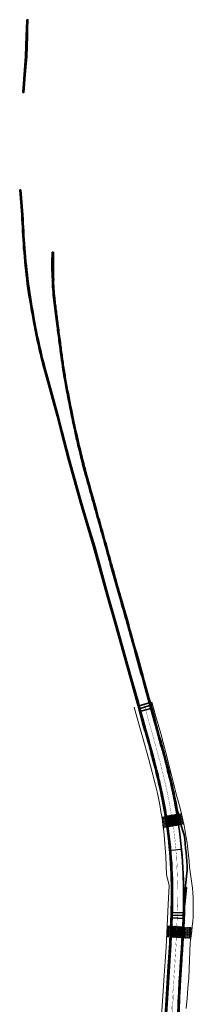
# Model space of a CAD drawing. Header units: metres. Extents: x 116758 to 117229, y 520614 to 524331.
# Tile 6 of 7: x 117063 to 117185, y 521458 to 522154. Entities that reach past the tile are written whole.
import ezdxf

# ---------------------------------------------------------------- set-up
doc = ezdxf.new("R2010")
doc.units = ezdxf.units.M
doc.header["$LTSCALE"] = 0.5
doc.linetypes.add('BK MARKERING 3-3 500', pattern=[12, 6, -6])
for name, color, linetype, lineweight in [('Ns_arceringen', 1, 'Continuous', 18), ('Ns_bermq', 90, 'Continuous', 18), ('Ns_rammelstrookelementen', 1, 'Continuous', 18), ('Ns_verharding', 4, 'Continuous', 35), ('Ns_verharding-asfaltlijn', 4, 'Continuous', 35), ('Ns_verharding-bermblokken', 4, 'Continuous', 35), ('Ns_verharding-rammelstrookelementen', 4, 'Continuous', 35)]:
    doc.layers.add(name, color=color, linetype=linetype, lineweight=lineweight)
for name, color, linetype in [('Ns_markering 0.10 doorgetrokken', 7, 'Continuous'), ('Ns_markering 0.15 doorgetrokken', 7, 'Continuous'), ('Ns_markering 3-3', 7, 'BK MARKERING 3-3 500')]:
    doc.layers.add(name, color=color, linetype=linetype)
pattern_1 = [(0, (0, 0), (0.5, 0.5), [0.6, -0.4]), (90, (0.3, -0.2), (-2, 1e-16), [0.4, -0.6]), (90, (0.8, 0.3), (-2, 1e-16), [0.4, -0.6]), (90, (1.3, -0.1), (-2, 1e-16), [0.2, -0.8]), (90, (1.8, 0.4), (-2, 1e-16), [0.2, -0.8])]

# ---------------------------------------------------------------- blocks, each defined once
blk = doc.blocks.new('sband')
at = {"ltscale": 200}
for p, q in [((-0.2, -0.16), (-0.2, 0.37)), ((-0.1, 0.37), (-0.1, -0.16)), ((0.1, 0.37), (0.1, -0.16)), ((0.2, -0.16), (0.2, 0.37))]:
    blk.add_line(p, q, dxfattribs=at)
blk.add_lwpolyline([(-0.23, 0.37), (0.23, 0.37), (0.23, -0.38), (-0.23, -0.38)], close=True, dxfattribs=at)
for radius in [0.199, 0.1]:
    blk.add_arc((0, -0.16), radius, 180, 360, dxfattribs=at)

msp = doc.modelspace()

# ---------------------------------------------------------------- hatches: boundary and pattern name
at = {"layer": 'Ns_arceringen', "transparency": 33554687}
h = msp.add_hatch(dxfattribs=at)
h.set_pattern_fill('BK-T-6-KANT', color=256, scale=1.5)
h.set_pattern_definition([(86.420635, (116565.12434, 521192.00553), (-0.17340495, 0.349006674), [0.225, -0.45]), (206.420635, (116565.12434, 521192.00553), (-0.21554617, -0.32467643), [0.225, -0.45]), (146.420635, (116565.12434, 521192.00553), (-0.38895112, 0.024330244), [-0.45, 0.225])])
h.paths.add_polyline_path([(117077.81, 521918.09), (117077.01, 521917.97, 0.00784), (117079.51, 521908.23), (117080.31, 521908.36, -0.00786)])
h = msp.add_hatch(dxfattribs=at)
h.set_pattern_fill('BK-T-6-KANT', color=256, scale=1.5)
h.set_pattern_definition([(86.420635, (116565.07065, 521191.97736), (-0.17340495, 0.349006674), [0.225, -0.45]), (206.420635, (116565.07065, 521191.97736), (-0.21554617, -0.32467643), [0.225, -0.45]), (146.420635, (116565.07065, 521191.97736), (-0.38895112, 0.024330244), [-0.45, 0.225])])
edge = h.paths.add_edge_path()
edge.add_arc((117092.59, 521920.26), 1.49, 186.41699, 190.48682)
edge.add_arc((117801.4, 522013.49), 716.4, 187.49947, 188.29084)
edge.add_line((117092.49, 521910.19), (117093.28, 521910.31))
edge.add_arc((117801.56, 522013.51), 715.75, 187.49892, 188.29023, ccw=False)
edge.add_arc((117093.77, 521920.43), 1.87, 186.6886, 190.21568, ccw=False)
edge.add_line((117091.91, 521920.22), (117091.12, 521920.09))
h = msp.add_hatch(dxfattribs=at)
h.set_pattern_fill('BK-T-6-KANT', color=256, scale=1.5)
h.set_pattern_definition([(86.420635, (116564.94207, 521191.95852), (-0.17340495, 0.349006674), [0.225, -0.45]), (206.420635, (116564.94207, 521191.95852), (-0.21554617, -0.32467643), [0.225, -0.45]), (146.420635, (116564.94207, 521191.95852), (-0.38895112, 0.024330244), [-0.45, 0.225])])
h.paths.add_polyline_path([(117123.72, 521751.84), (117122.95, 521751.63), (117125.63, 521741.99), (117126.4, 521742.21)])
h.paths.add_polyline_path([(117131.49, 521754.03), (117130.72, 521753.81), (117133.44, 521744.19), (117134.21, 521744.41)])
at = {"layer": 'Ns_arceringen'}
h = msp.add_hatch(dxfattribs=at)
h.set_pattern_fill('PNH_GROENST', color=256, scale=500)
h.set_pattern_definition(pattern_1)
h.paths.add_polyline_path([(117165.16, 521591.02), (117162.71, 521590.58), (117162.83, 521589.79), (117163.5, 521585.09), (117163.79, 521582.81), (117166.32, 521583.27, 0.005782)])
h.paths.add_polyline_path([(117176.6, 521592.8), (117176.53, 521593.08), (117174.53, 521592.72), (117176.34, 521587.1), (117175.58, 521586.86), (117176.17, 521585.06), (117178.22, 521585.43), (117177.54, 521588.68)])
at = {"layer": 'Ns_arceringen', "transparency": 33554687}
h = msp.add_hatch(dxfattribs=at)
h.set_pattern_fill('BK-T-6-KANT', color=256, scale=1.5)
h.set_pattern_definition([(9.6854, (117165.00303, 521583.12206), (0.299907, 0.2488588), [0.225, -0.45]), (129.6854, (117165.00303, 521583.12206), (-0.3654715, 0.1352978), [0.225, -0.45]), (69.6854, (117165.00303, 521583.12206), (-0.0655645, 0.3841565), [-0.45, 0.225])])
edge = h.paths.add_edge_path()
edge.add_line((117165.91, 521591.41), (117165.12, 521591.27))
edge.add_arc((116830.75, 521536.97), 338.75, 7.8697, 9.22435, ccw=False)
edge.add_line((117166.31, 521583.35), (117167.1, 521583.49))
edge.add_arc((116830.75, 521536.97), 339.55, 7.87397, 9.22544)
h.paths.add_polyline_path([(117174.48, 521592.86), (117173.68, 521592.73), (117175.58, 521586.86), (117176.34, 521587.1)])
at = {"layer": 'Ns_arceringen'}
h = msp.add_hatch(dxfattribs=at)
h.set_pattern_fill('PNH_ASFALT', color=256, scale=500, angle=100)
h.set_pattern_definition([(129.6854, (117165.003, 521583.12206), (-0.57717, -0.47893), []), (189.6854, (117165.003, 521583.12206), (0.12618, -0.73931), []), (249.6854, (117165.003, 521583.12206), (0.70335, -0.26038), [])])
edge = h.paths.add_edge_path()
edge.add_line((117173.29, 521592.67), (117165.91, 521591.41))
edge.add_arc((116830.75, 521536.97), 339.55, 7.87397, 9.22544, ccw=False)
edge.add_line((117167.1, 521583.49), (117174.52, 521584.75))
edge.add_arc((116832.61, 521535.42), 345.45, 8.209, 9.53813)
edge = h.paths.add_edge_path()
edge.add_line((117173.68, 521592.73), (117173.29, 521592.67))
edge.add_arc((116832.61, 521535.42), 345.45, 8.209, 9.53813, ccw=False)
edge.add_line((117174.52, 521584.75), (117176.17, 521585.03))
edge.add_line((117176.17, 521585.03), (117173.68, 521592.73))
h = msp.add_hatch(dxfattribs=at)
h.set_pattern_fill('PNH_GROENST', color=256, scale=500)
h.set_pattern_definition(pattern_1)
h.paths.add_polyline_path([(117168.73, 521509.67), (117168.82, 521511.42), (117168.9, 521513.17), (117168.92, 521513.57), (117166.55, 521513.75), (117166.29, 521508.62), (117166.13, 521505.92), (117168.53, 521505.75), (117168.55, 521506.17), (117168.64, 521507.92)])
h.paths.add_polyline_path([(117183.81, 521510), (117184.09, 521512.47), (117178.23, 521512.9), (117178.16, 521511.58), (117178.08, 521510.23), (117178.01, 521508.88), (117177.93, 521507.54), (117177.85, 521506.19), (117177.79, 521505.08), (117183.06, 521504.69), (117183.37, 521506.66)])
at = {"layer": 'Ns_arceringen', "transparency": 33554687}
h = msp.add_hatch(dxfattribs=at)
h.set_pattern_fill('BK-T-6-KANT', color=256, scale=1.5)
h.set_pattern_definition([(32.874163, (116781.5103, 520623.72105), (0.177687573, 0.346845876), [0.225, -0.45]), (152.874163, (116781.5103, 520623.72105), (-0.389221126, -0.019540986), [0.225, -0.45]), (92.874163, (116781.5103, 520623.72105), (-0.211533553, 0.32730489), [-0.45, 0.225])])
h.paths.add_polyline_path([(117169.53, 521509.63), (117169.62, 521511.38), (117169.7, 521513.13), (117169.72, 521513.55), (117168.92, 521513.6), (117168.9, 521513.17), (117168.82, 521511.42), (117168.73, 521509.67), (117168.64, 521507.92), (117168.55, 521506.17), (117168.52, 521505.61), (117169.32, 521505.56), (117169.35, 521506.12), (117169.44, 521507.88)])
h.paths.add_polyline_path([(117178.08, 521510.23), (117178.16, 521511.58), (117178.23, 521512.92), (117178.23, 521513), (117177.43, 521513.06), (117177.43, 521512.97), (117177.36, 521511.62), (117177.29, 521510.27), (117177.21, 521508.93), (117177.13, 521507.58), (117177.05, 521506.24), (117176.98, 521505.07), (117177.78, 521505.02), (117177.85, 521506.19), (117177.93, 521507.54), (117178.01, 521508.88)])
at = {"layer": 'Ns_arceringen'}
h = msp.add_hatch(dxfattribs=at)
h.set_pattern_fill('PNH_ASFALT', color=256, scale=500, angle=100)
h.set_pattern_definition([(152.87416, (116781.5103, 520623.72105), (-0.3419597, -0.66750547), []), (212.87416, (116781.5103, 520623.72105), (0.40709683, -0.62989854), []), (272.87416, (116781.5103, 520623.72105), (0.74905655, 0.03760693), [])])
h.paths.add_polyline_path([(117177.36, 521511.62), (117177.43, 521512.97), (117177.43, 521513.06), (117177.06, 521513.08), (117177.05, 521512.98), (117176.98, 521511.64), (117176.91, 521510.29), (117176.84, 521508.95), (117176.76, 521507.61), (117176.68, 521506.26), (117176.61, 521505.09), (117176.98, 521505.07), (117177.05, 521506.24), (117177.13, 521507.58), (117177.21, 521508.93), (117177.29, 521510.27)])
h.paths.add_polyline_path([(117176.98, 521512.99), (117176.98, 521513.08), (117173.51, 521513.3), (117173.5, 521512.96), (117173.41, 521511.19), (117173.33, 521509.44), (117173.24, 521507.68), (117173.14, 521505.92), (117173.11, 521505.31), (117176.54, 521505.1), (117176.61, 521506.27), (117176.68, 521507.61), (117176.76, 521508.95), (117176.84, 521510.3), (117176.91, 521511.64)])
h.paths.add_polyline_path([(117173.2, 521512.97), (117173.21, 521513.32), (117170.17, 521513.52), (117170.15, 521513.11), (117170.07, 521511.36), (117169.98, 521509.6), (117169.89, 521507.85), (117169.8, 521506.1), (117169.76, 521505.53), (117172.81, 521505.33), (117172.84, 521505.93), (117172.94, 521507.69), (117173.03, 521509.45), (117173.11, 521511.21)])
h.paths.add_polyline_path([(117169.99, 521511.36), (117170.07, 521513.11), (117170.09, 521513.52), (117169.72, 521513.55), (117169.7, 521513.13), (117169.62, 521511.38), (117169.53, 521509.63), (117169.44, 521507.88), (117169.35, 521506.12), (117169.32, 521505.56), (117169.69, 521505.53), (117169.72, 521506.1), (117169.81, 521507.86), (117169.91, 521509.61)])

# ---------------------------------------------------------------- linework, layer by layer
at = {"transparency": 33554687}
msp.add_line((117176.56, 521567.67), (117168.97, 521566.99), dxfattribs=at)
at = {"layer": 'Ns_bermq'}
for points in [[(117155.74, 521671.7), (117155.88, 521671.07), (117156.97, 521666.73), (117158.13, 521662.41), (117162.05, 521649.64), (117162.05, 521649.64), (117162.05, 521649.64), (117166.93, 521630.51), (117171.74, 521611.36), (117173.3, 521605.07), (117173.3, 521605.07), (117173.3, 521605.07), (117174.48, 521601), (117175.58, 521596.91), (117176.6, 521592.8), (117177.54, 521588.68), (117178.41, 521584.53), (117179.2, 521580.37), (117179.9, 521576.2), (117180.53, 521572.01), (117181.08, 521567.82), (117181.55, 521563.61), (117181.95, 521559.39), (117182.26, 521555.17), (117182.35, 521553.59), (117182.35, 521553.59), (117182.35, 521553.59), (117182.94, 521550.28), (117183.45, 521546.95), (117183.89, 521543.61), (117184.24, 521540.26), (117184.51, 521536.9), (117184.7, 521533.53), (117184.82, 521530.17), (117184.85, 521526.8), (117184.8, 521523.43), (117184.67, 521520.06), (117184.47, 521516.7), (117184.18, 521513.34), (117183.81, 521510), (117183.37, 521506.66), (117182.84, 521503.33), (117182.59, 521501.89), (117182.59, 521501.89), (117181.82, 521476.92), (117181.82, 521476.92), (117181.11, 521469.69), (117180.48, 521462.45), (117179.93, 521455.21)], [(117143.18, 521668.32), (117144.64, 521662.97), (117144.64, 521662.97), (117149.08, 521647.16), (117153.43, 521631.33), (117154.65, 521626.85), (117154.65, 521626.85), (117154.65, 521626.85), (117155.94, 521622.28), (117157.16, 521617.7), (117158.3, 521613.09), (117159.36, 521608.46), (117160.35, 521603.82), (117161.26, 521599.16), (117162.08, 521594.48), (117162.83, 521589.79), (117163.5, 521585.09), (117164.09, 521580.38), (117164.39, 521577.76), (117164.39, 521577.76), (117164.39, 521577.76), (117164.39, 521577.76), (117165.53, 521562.65), (117165.53, 521562.65), (117165.88, 521549.89), (117167.83, 521542.12), (117167.23, 521528.74), (117167.23, 521528.74), (117167.23, 521528.74), (117166.8, 521518.68), (117166.29, 521508.62), (117165.7, 521498.56), (117165.03, 521488.51), (117164.28, 521478.47), (117164.28, 521478.46), (117164.28, 521478.46), (117164.28, 521478.46), (117164.28, 521478.46), (117163.33, 521464.17), (117162.45, 521449.88)]]:
    msp.add_lwpolyline(points, dxfattribs=at)
at = {"layer": 'Ns_markering 0.10 doorgetrokken', "transparency": 33554687, "const_width": 0.1}
for points in [[(117167.24, 521603.72), (117166.89, 521605.45), (117166.54, 521607.18), (117166.17, 521608.91), (117165.8, 521610.64), (117165.42, 521612.37), (117165.03, 521614.09), (117164.63, 521615.82), (117164.23, 521617.54), (117163.82, 521619.26), (117163.41, 521620.97), (117162.98, 521622.69), (117162.56, 521624.4), (117162.13, 521626.11), (117161.69, 521627.82), (117161.25, 521629.52), (117160.8, 521631.23), (117160.35, 521632.93), (117159.9, 521634.64), (117159.44, 521636.34), (117158.98, 521638.04), (117158.52, 521639.73), (117158.05, 521641.43), (117157.58, 521643.13), (117157.11, 521644.82), (117156.64, 521646.51), (117156.16, 521648.21), (117155.69, 521649.9), (117155.21, 521651.59), (117154.73, 521653.28), (117154.26, 521654.97), (117153.78, 521656.66), (117150.11, 521670.23)], [(117167.54, 521603.78), (117167.19, 521605.51), (117166.83, 521607.24), (117166.47, 521608.98), (117166.09, 521610.71), (117165.71, 521612.44), (117165.32, 521614.16), (117164.92, 521615.88), (117164.52, 521617.61), (117164.11, 521619.33), (117163.7, 521621.04), (117163.28, 521622.76), (117162.85, 521624.47), (117162.42, 521626.18), (117161.98, 521627.89), (117161.54, 521629.6), (117161.09, 521631.31), (117160.64, 521633.01), (117160.19, 521634.71), (117159.73, 521636.41), (117159.27, 521638.11), (117158.81, 521639.81), (117158.34, 521641.51), (117157.87, 521643.21), (117157.4, 521644.9), (117156.93, 521646.59), (117156.45, 521648.29), (117155.98, 521649.98), (117155.5, 521651.67), (117155.02, 521653.36), (117154.54, 521655.05), (117154.07, 521656.74), (117150.4, 521670.31)], [(117170.33, 521465.05), (117171.79, 521488.39), (117171.9, 521490.14), (117172.01, 521491.9), (117172.12, 521493.65), (117172.23, 521495.4), (117172.34, 521497.15), (117172.44, 521498.91), (117172.54, 521500.67), (117172.65, 521502.42), (117172.75, 521504.18), (117172.84, 521505.93), (117172.94, 521507.69), (117173.03, 521509.45), (117173.11, 521511.21), (117173.2, 521512.97), (117173.28, 521514.73), (117173.35, 521516.49), (117173.42, 521518.25), (117173.49, 521520.02), (117173.55, 521521.78), (117173.6, 521523.54), (117173.65, 521525.31), (117173.69, 521527.07), (117173.73, 521528.84), (117173.76, 521530.6), (117173.78, 521532.37), (117173.79, 521534.14), (117173.8, 521535.91), (117173.8, 521537.68), (117173.79, 521539.45), (117173.77, 521541.22), (117173.75, 521542.98)]]:
    msp.add_lwpolyline(points, dxfattribs=at)
at = {"layer": 'Ns_markering 0.10 doorgetrokken', "transparency": 33554687, "const_width": 0.1, "flags": 128}
for points in [[(117173.75, 521542.98, 0.050007), (117167.24, 521603.72)], [(117174.05, 521542.98, 0.050007), (117167.54, 521603.78)]]:
    msp.add_lwpolyline(points, format="xyb", dxfattribs=at)
at = {"layer": 'Ns_markering 0.10 doorgetrokken', "transparency": 33554687, "const_width": 0.1}
msp.add_lwpolyline([(117170.74, 521465.03, -0.00433), (117171.39, 521477.14), (117172.09, 521488.37), (117172.2, 521490.12), (117172.31, 521491.88), (117172.42, 521493.63), (117172.53, 521495.38), (117172.63, 521497.14), (117172.74, 521498.89), (117172.84, 521500.65), (117172.95, 521502.4), (117173.04, 521504.16), (117173.14, 521505.92), (117173.24, 521507.68), (117173.33, 521509.44), (117173.41, 521511.19), (117173.5, 521512.96), (117173.58, 521514.72), (117173.65, 521516.48), (117173.72, 521518.24), (117173.79, 521520), (117173.85, 521521.77), (117173.9, 521523.53), (117173.95, 521525.3), (117173.99, 521527.07), (117174.03, 521528.83), (117174.06, 521530.6), (117174.08, 521532.37), (117174.09, 521534.14), (117174.1, 521535.91), (117174.1, 521537.68), (117174.09, 521539.45), (117174.07, 521541.22), (117174.05, 521542.99)], format="xyb", dxfattribs=at)
at = {"layer": 'Ns_markering 0.15 doorgetrokken', "transparency": 33554687, "const_width": 0.15, "flags": 128}
msp.add_lwpolyline([(117170.33, 521465.05), (117165.87, 521393.68), (117167.55, 521366.53), (117165.99, 521341.58), (117167.17, 521309.94), (117162.83, 521240.54)], dxfattribs=at)
msp.add_lwpolyline([(117172.26, 521368.23), (117172.22, 521369.15), (117172.18, 521370.06), (117172.14, 521370.98), (117172.1, 521371.9), (117172.06, 521372.81), (117172.02, 521373.73), (117171.98, 521374.65), (117171.93, 521375.56), (117171.89, 521376.48), (117171.85, 521377.4), (117170.75, 521401.61, -0.022663), (117170.74, 521465.03, -0.022663)], format="xyb", dxfattribs=at)
at = {"layer": 'Ns_markering 3-3', "transparency": 33554687, "const_width": 0.15, "flags": 128}
for points in [[(117101.41, 520954.23), (117102.15, 520956.21), (117102.89, 520958.2), (117103.64, 520960.18), (117104.38, 520962.16), (117105.12, 520964.15), (117105.86, 520966.13), (117106.6, 520968.12), (117107.33, 520970.1), (117108.07, 520972.09), (117108.8, 520974.07), (117109.53, 520976.06), (117110.25, 520978.05), (117110.98, 520980.04), (117111.7, 520982.03), (117112.41, 520984.02), (117113.13, 520986.02), (117113.84, 520988.01), (117114.54, 520990.01), (117115.24, 520992), (117115.94, 520994), (117116.63, 520996), (117117.31, 520998.01), (117117.99, 521000.01), (117118.67, 521002.02), (117119.34, 521004.03), (117120, 521006.04), (117120.66, 521008.05), (117121.3, 521010.07), (117121.95, 521012.08), (117122.58, 521014.1), (117123.21, 521016.13, 0.039119), (117142.02, 521099.96), (117142.41, 521102.77), (117142.79, 521105.59), (117143.16, 521108.4), (117143.52, 521111.22), (117143.86, 521114.03), (117144.19, 521116.85), (117144.51, 521119.67), (117144.81, 521122.49), (117145.11, 521125.32), (117145.4, 521128.14), (117145.67, 521130.97), (117145.94, 521133.79), (117146.2, 521136.62), (117146.45, 521139.45), (117146.69, 521142.27), (117146.92, 521145.1), (117147.15, 521147.93), (117147.37, 521150.76), (117147.58, 521153.59), (117147.79, 521156.42), (117148, 521159.26), (117148.19, 521162.09), (117148.39, 521164.92), (117148.58, 521167.75), (117148.77, 521170.58), (117148.95, 521173.42), (117149.13, 521176.25), (117149.31, 521179.08), (117149.49, 521181.92), (117149.67, 521184.75), (117149.85, 521187.58), (117163.77, 521410.2), (117168.67, 521488.59), (117168.78, 521490.34), (117168.89, 521492.09), (117169, 521493.84), (117169.11, 521495.59), (117169.22, 521497.34), (117169.32, 521499.1), (117169.42, 521500.85), (117169.53, 521502.6), (117169.63, 521504.35), (117169.72, 521506.1), (117169.81, 521507.86), (117169.91, 521509.61), (117169.99, 521511.36), (117170.07, 521513.11), (117170.15, 521514.87), (117170.23, 521516.62), (117170.3, 521518.37), (117170.36, 521520.13), (117170.42, 521521.88), (117170.48, 521523.63), (117170.52, 521525.39), (117170.57, 521527.14), (117170.6, 521528.9), (117170.63, 521530.65), (117170.65, 521532.4), (117170.67, 521534.16), (117170.68, 521535.91), (117170.67, 521537.67), (117170.67, 521539.42), (117170.65, 521541.18), (117170.62, 521542.93, 0.044598), (117164.18, 521603.11), (117163.83, 521604.83), (117163.48, 521606.54), (117163.12, 521608.26), (117162.74, 521609.98), (117162.37, 521611.69), (117161.98, 521613.4), (117161.59, 521615.11), (117161.19, 521616.82), (117160.78, 521618.53), (117160.37, 521620.23), (117159.95, 521621.94), (117159.53, 521623.64), (117159.1, 521625.34), (117158.66, 521627.04), (117158.22, 521628.74), (117157.78, 521630.44), (117157.33, 521632.13), (117156.88, 521633.83), (117156.42, 521635.52), (117155.96, 521637.22), (117155.5, 521638.91), (117155.04, 521640.6), (117154.57, 521642.29), (117154.1, 521643.98), (117153.63, 521645.67), (117153.15, 521647.36), (117152.68, 521649.05), (117152.2, 521650.74), (117151.73, 521652.43), (117151.25, 521654.12), (117150.77, 521655.81), (117147.1, 521669.39)], [(117172.6, 521249.47), (117173.42, 521262.46), (117173.54, 521264.45), (117173.67, 521266.43), (117173.79, 521268.41), (117173.91, 521270.39), (117174.03, 521272.37), (117174.15, 521274.35), (117174.27, 521276.33), (117174.39, 521278.32), (117174.51, 521280.3), (117174.62, 521282.28), (117174.74, 521284.26), (117174.85, 521286.24), (117174.96, 521288.23), (117175.06, 521290.21), (117175.17, 521292.19), (117175.27, 521294.17), (117175.36, 521296.16), (117175.46, 521298.14), (117175.55, 521300.12), (117175.64, 521302.11), (117175.72, 521304.09), (117175.8, 521306.07), (117175.87, 521308.06), (117175.94, 521310.04), (117176.01, 521312.02), (117176.07, 521314.01), (117176.12, 521315.99), (117176.17, 521317.98), (117176.22, 521319.96), (117176.26, 521321.95), (117176.29, 521323.93, 0.009683), (117176.18, 521349.11), (117176.16, 521350.03), (117176.14, 521350.94), (117176.11, 521351.86), (117176.09, 521352.78), (117176.06, 521353.7), (117176.03, 521354.61), (117176, 521355.53), (117175.97, 521356.45), (117175.94, 521357.37), (117175.91, 521358.28), (117175.88, 521359.2), (117175.84, 521360.12), (117175.81, 521361.04), (117175.77, 521361.95), (117175.74, 521362.87), (117175.7, 521363.79), (117175.66, 521364.7), (117175.62, 521365.62), (117175.59, 521366.54), (117175.55, 521367.46), (117175.51, 521368.37), (117175.47, 521369.29), (117175.43, 521370.21), (117175.39, 521371.12), (117175.35, 521372.04), (117175.3, 521372.96), (117175.26, 521373.88), (117175.22, 521374.79), (117175.18, 521375.71), (117175.14, 521376.63), (117175.1, 521377.54), (117174.61, 521388.16), (117174.58, 521388.95), (117174.54, 521389.75), (117174.51, 521390.54), (117174.47, 521391.34), (117174.43, 521392.13), (117174.4, 521392.93), (117174.36, 521393.72), (117174.33, 521394.52), (117174.29, 521395.31), (117174.26, 521396.11), (117174.22, 521396.9), (117174.19, 521397.7), (117174.15, 521398.49), (117174.12, 521399.29), (117174.09, 521400.08), (117174.05, 521400.88), (117174.02, 521401.67), (117173.99, 521402.47), (117173.96, 521403.26), (117173.93, 521404.06), (117173.9, 521404.85), (117173.87, 521405.65), (117173.84, 521406.44), (117173.81, 521407.24), (117173.79, 521408.03), (117173.76, 521408.83), (117173.73, 521409.62), (117173.71, 521410.42), (117173.68, 521411.21), (117173.66, 521412.01), (117173.64, 521412.8, -0.01932), (117174.22, 521466.87), (117174.26, 521467.66), (117174.3, 521468.46), (117174.34, 521469.25), (117174.38, 521470.05), (117174.43, 521470.84), (117174.47, 521471.63), (117174.51, 521472.43), (117174.56, 521473.22), (117174.61, 521474.02), (117174.65, 521474.81), (117174.7, 521475.6), (117174.75, 521476.4), (117174.8, 521477.19), (117174.84, 521477.99), (117174.89, 521478.78), (117174.94, 521479.57), (117174.99, 521480.37), (117175.04, 521481.16), (117175.1, 521481.96), (117175.15, 521482.75), (117175.2, 521483.54), (117175.25, 521484.34), (117175.3, 521485.13), (117175.35, 521485.93), (117175.41, 521486.72), (117175.46, 521487.51), (117175.51, 521488.31), (117175.57, 521489.1), (117175.62, 521489.89), (117175.67, 521490.69), (117175.73, 521491.48), (117175.82, 521492.82), (117175.91, 521494.17), (117176, 521495.51), (117176.09, 521496.86), (117176.17, 521498.2), (117176.26, 521499.54), (117176.35, 521500.89), (117176.43, 521502.23), (117176.52, 521503.57), (117176.6, 521504.92), (117176.68, 521506.26), (117176.76, 521507.61), (117176.84, 521508.95), (117176.91, 521510.29), (117176.98, 521511.64), (117177.05, 521512.98), (117177.12, 521514.33), (117177.18, 521515.67), (117177.25, 521517.02), (117177.3, 521518.36), (117177.36, 521519.71), (117177.41, 521521.06), (117177.46, 521522.4), (117177.5, 521523.75), (117177.54, 521525.09), (117177.57, 521526.44), (117177.61, 521527.79), (117177.63, 521529.13), (117177.65, 521530.48), (117177.67, 521531.83), (117177.68, 521533.17, 0.05004), (117171.25, 521601.77), (117170.89, 521603.57), (117170.53, 521605.36), (117170.15, 521607.16), (117169.77, 521608.95), (117169.38, 521610.74), (117168.98, 521612.53), (117168.57, 521614.32), (117168.15, 521616.1), (117167.73, 521617.89), (117167.3, 521619.67), (117166.87, 521621.45), (117166.42, 521623.23), (117165.98, 521625), (117165.52, 521626.78), (117165.07, 521628.55), (117164.6, 521630.33), (117164.14, 521632.1), (117163.67, 521633.87), (117163.19, 521635.64), (117162.71, 521637.41), (117162.23, 521639.18), (117161.74, 521640.95), (117161.26, 521642.71), (117160.76, 521644.48), (117160.27, 521646.24), (117159.78, 521648.01), (117159.28, 521649.77), (117158.78, 521651.54), (117158.29, 521653.3), (117157.79, 521655.06), (117157.29, 521656.83), (117153.41, 521671.14)]]:
    msp.add_lwpolyline(points, format="xyb", dxfattribs=at)
at = {"layer": 'Ns_verharding', "transparency": 33554687}
for p, q in [((117178.45, 521577.99), (117172.81, 521595.42)), ((117178, 521528.93), (117180.62, 521553.08))]:
    msp.add_line(p, q, dxfattribs=at)
at = {"layer": 'Ns_verharding', "transparency": 33554687, "flags": 128}
for points in [[(117146.79, 521669.3), (117153.82, 521671.26)], [(117169.94, 521519.22), (117177.7, 521518.92)], [(117170.01, 521521.22), (117177.78, 521520.92)], [(117170.09, 521523.21), (117177.86, 521522.92)]]:
    msp.add_lwpolyline(points, dxfattribs=at)
for points in [[(117163.4, 521410.23), (117168.3, 521488.61), (117168.41, 521490.36), (117168.52, 521492.11), (117168.63, 521493.86), (117168.74, 521495.62), (117168.84, 521497.37), (117168.95, 521499.12), (117169.05, 521500.87), (117169.15, 521502.62), (117169.25, 521504.37), (117169.35, 521506.12), (117169.44, 521507.88), (117169.53, 521509.63), (117169.62, 521511.38), (117169.7, 521513.13), (117169.78, 521514.88), (117169.85, 521516.63), (117169.92, 521518.39), (117169.99, 521520.14), (117170.05, 521521.89), (117170.1, 521523.64), (117170.15, 521525.4), (117170.19, 521527.15), (117170.23, 521528.9), (117170.26, 521530.66), (117170.28, 521532.41), (117170.29, 521534.16), (117170.3, 521535.91), (117170.3, 521537.67), (117170.29, 521539.42), (117170.27, 521541.17), (117170.25, 521542.92, 0.044597), (117163.81, 521603.03), (117163.47, 521604.75), (117163.11, 521606.47), (117162.75, 521608.18), (117162.38, 521609.9), (117162, 521611.61), (117161.62, 521613.32), (117161.22, 521615.03), (117160.82, 521616.73), (117160.42, 521618.44), (117160.01, 521620.14), (117159.59, 521621.85), (117159.16, 521623.55), (117158.73, 521625.25), (117158.3, 521626.95), (117157.86, 521628.64), (117157.42, 521630.34), (117156.97, 521632.04), (117156.52, 521633.73), (117156.06, 521635.42), (117155.6, 521637.12), (117155.14, 521638.81), (117154.68, 521640.5), (117154.21, 521642.19), (117153.74, 521643.88), (117153.27, 521645.57), (117152.79, 521647.26), (117152.32, 521648.95), (117151.84, 521650.64), (117151.36, 521652.33), (117150.89, 521654.02), (117150.41, 521655.7), (117146.79, 521669.3)], [(117174.01, 521412.81, -0.01932), (117174.59, 521466.85), (117174.63, 521467.64), (117174.67, 521468.44), (117174.72, 521469.23), (117174.76, 521470.03), (117174.8, 521470.82), (117174.84, 521471.61), (117174.89, 521472.41), (117174.93, 521473.2), (117174.98, 521473.99), (117175.03, 521474.79), (117175.07, 521475.58), (117175.12, 521476.38), (117175.17, 521477.17), (117175.22, 521477.96), (117175.27, 521478.76), (117175.32, 521479.55), (117175.37, 521480.34), (117175.42, 521481.14), (117175.47, 521481.93), (117175.52, 521482.73), (117175.57, 521483.52), (117175.62, 521484.31), (117175.68, 521485.11), (117175.73, 521485.9), (117175.78, 521486.69), (117175.83, 521487.49), (117175.89, 521488.28), (117175.94, 521489.08), (117175.99, 521489.87), (117176.05, 521490.66), (117176.1, 521491.46), (117176.19, 521492.8), (117176.28, 521494.14), (117176.37, 521495.49), (117176.46, 521496.83), (117176.55, 521498.17), (117176.64, 521499.52), (117176.72, 521500.86), (117176.81, 521502.21), (117176.89, 521503.55), (117176.97, 521504.9), (117177.05, 521506.24), (117177.13, 521507.58), (117177.21, 521508.93), (117177.29, 521510.27), (117177.36, 521511.62), (117177.43, 521512.97), (117177.5, 521514.31), (117177.56, 521515.66), (117177.62, 521517), (117177.68, 521518.35), (117177.73, 521519.7), (117177.78, 521521.04), (117177.83, 521522.39), (117177.88, 521523.74), (117177.91, 521525.08), (117177.95, 521526.43), (117177.98, 521527.78), (117178.01, 521529.13), (117178.03, 521530.47), (117178.04, 521531.82), (117178.06, 521533.17, 0.050041), (117171.62, 521601.84), (117171.26, 521603.64), (117170.89, 521605.44), (117170.52, 521607.24), (117170.13, 521609.03), (117169.74, 521610.82), (117169.34, 521612.61), (117168.93, 521614.4), (117168.52, 521616.19), (117168.1, 521617.97), (117167.67, 521619.76), (117167.23, 521621.54), (117166.79, 521623.32), (117166.34, 521625.1), (117165.89, 521626.87), (117165.43, 521628.65), (117164.97, 521630.42), (117164.5, 521632.2), (117164.03, 521633.97), (117163.55, 521635.74), (117163.07, 521637.51), (117162.59, 521639.28), (117162.1, 521641.05), (117161.62, 521642.81), (117161.13, 521644.58), (117160.63, 521646.34), (117160.14, 521648.11), (117159.64, 521649.87), (117159.15, 521651.64), (117158.65, 521653.4), (117158.15, 521655.17), (117157.65, 521656.93), (117153.82, 521671.26)], [(117180.62, 521553.08, 0.017942), (117178.45, 521577.99)]]:
    msp.add_lwpolyline(points, format="xyb", dxfattribs=at)
at = {"layer": 'Ns_verharding-asfaltlijn', "transparency": 33554687, "flags": 128}
for points in [[(117147.32, 521667.37), (117154.35, 521669.33)], [(117147.86, 521665.45), (117154.89, 521667.4)]]:
    msp.add_lwpolyline(points, dxfattribs=at)
at = {"layer": 'Ns_verharding-bermblokken', "transparency": 33554687}
for p, q in [((117067.46, 522154.17), (117068.26, 522154.14)), ((117064.58, 522102.76), (117065.37, 522102.7)), ((117176.34, 521587.1), (117173.59, 521595.62)), ((117175.58, 521586.86), (117176.34, 521587.1)), ((117178.8, 521528.88), (117180.09, 521540.78)), ((117179.29, 521540.86), (117180.09, 521540.78))]:
    msp.add_line(p, q, dxfattribs=at)
at = {"layer": 'Ns_verharding-bermblokken', "transparency": 33554687, "flags": 128}
for points in [[(117067.46, 522154.17), (117067.26, 522147.52), (117067.11, 522142.75), (117066.67, 522128.26), (117065.63, 522115.52), (117064.58, 522102.76)], [(117068.26, 522154.14), (117068.26, 522154.14), (117068.06, 522147.5), (117067.91, 522142.73), (117067.47, 522128.22), (117066.42, 522115.46), (117065.37, 522102.7), (117065.37, 522102.7)], [(117062.52, 522033.88), (117063.31, 522033.94)]]:
    msp.add_lwpolyline(points, dxfattribs=at)
for points in [[(117146.02, 521669.08), (117145.36, 521671.4), (117141.26, 521685.87), (117137.76, 521698.42), (117129.75, 521727.06), (117123.9, 521747.75), (117114.63, 521781.59), (117109.35, 521799.09), (117105.16, 521813.41), (117096.68, 521843.81), (117091.67, 521862.88), (117088.84, 521873.84), (117080.8, 521903.22, -0.02319), (117071.98, 521942.18, -0.009812), (117067.82, 521967.43, -0.010704), (117065.28, 521992.79, -0.004873), (117063.91, 522016.18), (117062.52, 522033.88)], [(117146.79, 521669.3), (117146.79, 521669.3), (117146.13, 521671.61), (117142.03, 521686.08), (117138.53, 521698.64), (117130.52, 521727.28), (117124.67, 521747.96), (117115.4, 521781.82), (117110.12, 521799.32), (117105.93, 521813.63), (117097.45, 521844.02), (117092.45, 521863.08), (117089.61, 521874.05), (117081.57, 521903.43, -0.023192), (117072.77, 521942.32, -0.00981), (117068.61, 521967.54, -0.010699), (117066.08, 521992.85, -0.004875), (117064.71, 522016.23), (117063.31, 522033.94)], [(117173.59, 521595.62, 0.004687), (117172.4, 521602), (117172.05, 521603.8), (117171.68, 521605.6), (117171.3, 521607.4), (117170.92, 521609.2), (117170.52, 521610.99), (117170.12, 521612.79), (117169.71, 521614.58), (117169.3, 521616.37), (117168.87, 521618.16), (117168.44, 521619.94), (117168.01, 521621.73), (117167.56, 521623.51), (117167.12, 521625.29), (117166.66, 521627.07), (117166.2, 521628.85), (117165.74, 521630.63), (117165.27, 521632.4), (117164.8, 521634.18), (117164.32, 521635.95), (117163.84, 521637.72), (117163.36, 521639.49), (117162.88, 521641.26), (117162.39, 521643.03), (117161.9, 521644.79), (117161.4, 521646.56), (117160.91, 521648.33), (117160.41, 521650.09), (117159.92, 521651.86), (117159.42, 521653.62), (117158.92, 521655.38), (117158.42, 521657.15), (117154.59, 521671.47)], [(117162.6, 521410.28), (117167.5, 521488.66), (117167.61, 521490.41), (117167.72, 521492.16), (117167.83, 521493.91), (117167.94, 521495.66), (117168.04, 521497.42), (117168.15, 521499.17), (117168.25, 521500.92), (117168.35, 521502.67), (117168.45, 521504.42), (117168.55, 521506.17), (117168.64, 521507.92), (117168.73, 521509.67), (117168.82, 521511.42), (117168.9, 521513.17), (117168.98, 521514.92), (117169.05, 521516.67), (117169.12, 521518.42), (117169.19, 521520.17), (117169.25, 521521.92), (117169.3, 521523.67), (117169.35, 521525.42), (117169.39, 521527.17), (117169.43, 521528.92), (117169.46, 521530.67), (117169.48, 521532.42), (117169.49, 521534.17), (117169.5, 521535.92), (117169.5, 521537.66), (117169.49, 521539.41), (117169.47, 521541.16), (117169.45, 521542.91, 0.044596), (117163.03, 521602.88), (117162.68, 521604.59), (117162.33, 521606.3), (117161.97, 521608.02), (117161.6, 521609.73), (117161.22, 521611.43), (117160.84, 521613.14), (117160.44, 521614.85), (117160.04, 521616.55), (117159.64, 521618.25), (117159.23, 521619.95), (117158.81, 521621.65), (117158.39, 521623.35), (117157.96, 521625.05), (117157.52, 521626.75), (117157.09, 521628.44), (117156.64, 521630.14), (117156.2, 521631.83), (117155.74, 521633.52), (117155.29, 521635.22), (117154.83, 521636.91), (117154.37, 521638.6), (117153.9, 521640.29), (117153.44, 521641.98), (117152.97, 521643.67), (117152.5, 521645.36), (117152.02, 521647.04), (117151.55, 521648.73), (117151.07, 521650.42), (117150.59, 521652.11), (117150.12, 521653.8), (117149.64, 521655.49), (117146.02, 521669.08)], [(117174.81, 521412.83, -0.01932), (117175.39, 521466.81), (117175.43, 521467.6), (117175.47, 521468.4), (117175.51, 521469.19), (117175.56, 521469.98), (117175.6, 521470.78), (117175.64, 521471.57), (117175.69, 521472.36), (117175.73, 521473.16), (117175.78, 521473.95), (117175.83, 521474.74), (117175.87, 521475.54), (117175.92, 521476.33), (117175.97, 521477.12), (117176.02, 521477.91), (117176.07, 521478.71), (117176.12, 521479.5), (117176.17, 521480.29), (117176.22, 521481.09), (117176.27, 521481.88), (117176.32, 521482.67), (117176.37, 521483.47), (117176.42, 521484.26), (117176.47, 521485.05), (117176.53, 521485.85), (117176.58, 521486.64), (117176.63, 521487.43), (117176.69, 521488.23), (117176.74, 521489.02), (117176.79, 521489.82), (117176.85, 521490.61), (117176.9, 521491.4), (117176.99, 521492.75), (117177.08, 521494.09), (117177.17, 521495.43), (117177.26, 521496.78), (117177.35, 521498.12), (117177.43, 521499.47), (117177.52, 521500.81), (117177.61, 521502.16), (117177.69, 521503.5), (117177.77, 521504.85), (117177.85, 521506.19), (117177.93, 521507.54), (117178.01, 521508.88), (117178.08, 521510.23), (117178.16, 521511.58), (117178.23, 521512.92), (117178.29, 521514.27), (117178.36, 521515.62), (117178.42, 521516.97), (117178.48, 521518.32), (117178.53, 521519.66), (117178.58, 521521.01), (117178.63, 521522.36), (117178.67, 521523.71), (117178.71, 521525.06), (117178.75, 521526.41), (117178.78, 521527.76), (117178.8, 521528.88)]]:
    msp.add_lwpolyline(points, format="xyb", dxfattribs=at)
at = {"layer": 'Ns_verharding-bermblokken', "transparency": 33554687}
for points, knots in [([(117153.83, 521671.26), (117151.88, 521678.24), (117149.94, 521685.22), (117146.07, 521699.19), (117144.14, 521706.18), (117140.63, 521718.82), (117139.05, 521724.46), (117136.06, 521735.01), (117134.66, 521739.92), (117132.02, 521749.21), (117130.78, 521753.6), (117128.34, 521762.38), (117127.13, 521766.78), (117124.45, 521776.55), (117122.97, 521781.92), (117119.98, 521792.66), (117118.48, 521798.02), (117115.5, 521808.64), (117114.02, 521813.89), (117111.07, 521824.4), (117109.6, 521829.66), (117107, 521839.42), (117105.85, 521843.91), (117103.68, 521852.92), (117102.65, 521857.44), (117100.79, 521865.96), (117099.95, 521869.96), (117097.47, 521881.96), (117095.86, 521889.97), (117093.93, 521900.97), (117093.44, 521903.92), (117092.53, 521909.85), (117092.11, 521912.82), (117091.17, 521919.63), (117090.67, 521923.47), (117089.67, 521931.16), (117089.18, 521935), (117088.37, 521941.35), (117088.04, 521943.86), (117087.4, 521948.89), (117087.08, 521951.4), (117086.2, 521958.94), (117085.72, 521963.98), (117085.51, 521969.35), (117085.5, 521969.65), (117085.49, 521969.96)], [5.519787, 5.519787, 5.519787, 5.519787, 27.262209, 27.262209, 49.004632, 49.004632, 66.602628, 66.602628, 81.899728, 81.899728, 95.579319, 95.579319, 109.25891, 109.25891, 125.972663, 125.972663, 142.686417, 142.686417, 159.061844, 159.061844, 175.437271, 175.437271, 189.344578, 189.344578, 203.251885, 203.251885, 215.502664, 215.502664, 240.00422, 240.00422, 248.996331, 248.996331, 257.988441, 257.988441, 269.616575, 269.616575, 281.24471, 281.24471, 288.833589, 288.833589, 296.422469, 296.422469, 311.600227, 311.600227, 312.526752, 312.526752, 312.526752, 312.526752]), ([(117154.61, 521671.48), (117152.66, 521678.46), (117150.71, 521685.44), (117146.23, 521701.62), (117143.7, 521710.82), (117139.92, 521724.33), (117138.71, 521728.63), (117136.26, 521737.24), (117135.03, 521741.54), (117132.29, 521751.19), (117130.79, 521756.55), (117127.82, 521767.27), (117126.35, 521772.64), (117123.51, 521782.97), (117122.13, 521787.93), (117119.36, 521797.84), (117117.97, 521802.79), (117115.33, 521812.17), (117114.08, 521816.6), (117111.6, 521825.45), (117110.38, 521829.88), (117108.1, 521838.38), (117107.05, 521842.45), (117103.85, 521855.5), (117101.89, 521864.54), (117098.54, 521880.76), (117097.09, 521887.92), (117095.16, 521898.53), (117094.57, 521901.96), (117093.49, 521908.84), (117092.99, 521912.28), (117092.04, 521919.19), (117091.59, 521922.65), (117090.63, 521929.99), (117090.13, 521933.88), (117089.21, 521941.06), (117088.78, 521944.35), (117087.95, 521950.93), (117087.54, 521954.22), (117086.98, 521959.53), (117086.8, 521961.56), (117086.55, 521964.85), (117086.46, 521966.12), (117086.35, 521968.26), (117086.32, 521969.12), (117086.29, 521969.99)], [5.519787, 5.519787, 5.519787, 5.519787, 27.256971, 27.256971, 55.896806, 55.896806, 69.31284, 69.31284, 82.728874, 82.728874, 99.426579, 99.426579, 116.124284, 116.124284, 131.557673, 131.557673, 146.991063, 146.991063, 160.788385, 160.788385, 174.585708, 174.585708, 187.199557, 187.199557, 214.970007, 214.970007, 236.900147, 236.900147, 247.364535, 247.364535, 257.828923, 257.828923, 268.29331, 268.29331, 280.064932, 280.064932, 290.009204, 290.009204, 299.953477, 299.953477, 306.071815, 306.071815, 309.909777, 309.909777, 312.526752, 312.526752, 312.526752, 312.526752])]:
    msp.add_open_spline(points, degree=3, knots=knots, dxfattribs=at)
at = {"layer": 'Ns_verharding-rammelstrookelementen', "transparency": 33554687}
msp.add_line((117085.32, 521989.96), (117086.32, 521989.93), dxfattribs=at)
at = {"layer": 'Ns_verharding-rammelstrookelementen', "transparency": 33554687, "flags": 128}
msp.add_lwpolyline([(117085.51, 521969.96), (117086.51, 521970.01)], dxfattribs=at)
at = {"layer": 'Ns_verharding-rammelstrookelementen', "transparency": 33554687}
for centre, radius, start, end in [((117330.15, 521982.53), 244.94, 178.26183, 180.60116), ((117330.15, 521982.53), 243.94, 178.26183, 180.60116), ((117345.33, 521982.43), 260.12, 180.54424, 182.74694), ((117345.33, 521982.43), 259.12, 180.54424, 182.74694)]:
    msp.add_arc(centre, radius, start, end, dxfattribs=at)

# ---------------------------------------------------------------- block references
at = {"layer": 'Ns_rammelstrookelementen', "transparency": 33554687}
for p, rotation in [((117085.73, 521985.96), 269.1947723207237), ((117085.79, 521988.96), 268.4915232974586), ((117085.71, 521982.96), 269.8980926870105), ((117085.72, 521979.96), 270.544235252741), ((117085.77, 521976.96), 271.2062966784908), ((117085.85, 521973.96), 271.8684754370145), ((117085.96, 521970.97), 272.5305946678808)]:
    msp.add_blockref('sband', p, dxfattribs=dict(at, rotation=rotation))

doc.saveas('drawing.dxf')
